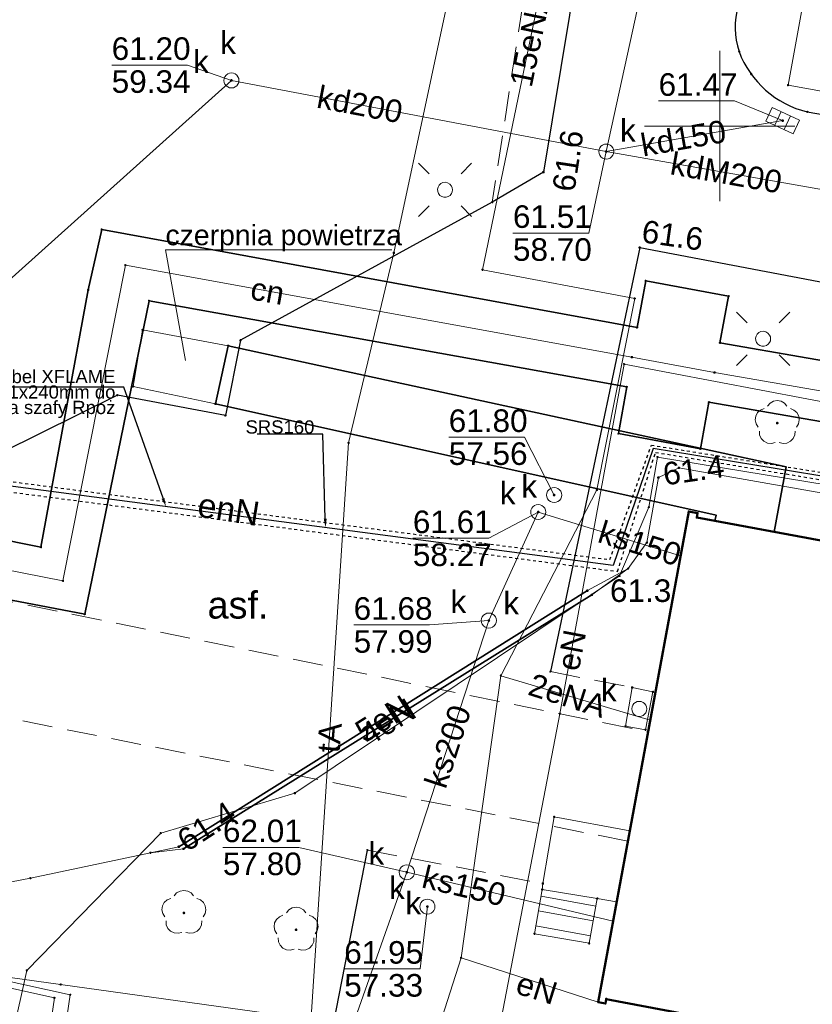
# Model space of a CAD drawing. Header units: millimetres. Extents: x 6421400 to 6424255, y 5791334 to 5793836.
# Tile 53 of 101: x 6422777 to 6422803, y 5792821 to 5792854. Entities that reach past the tile are written whole.
import ezdxf
from ezdxf import colors
from ezdxf.entities.mleader import LeaderData, LeaderLine
from ezdxf.enums import TextEntityAlignment as Align
from ezdxf.math import Vec2, Vec3

# ---------------------------------------------------------------- set-up
doc = ezdxf.new("R2010")
doc.units = ezdxf.units.MM
doc.linetypes.add('DASHED', pattern=[20, 10, -10])
doc.linetypes.add('PRZER2-1', pattern=[1.5, 1, -0.5])
doc.layers.get('0').update_dxf_attribs({"color": 252})
for name, color, linetype in [('_IE_adresy', 1, 'Continuous'), ('EEP_kabel nN', 1, 'Continuous'), ('GSPWPN', 252, 'Continuous'), ('GSPWPN_O', 252, 'Continuous'), ('GUPESH', 252, 'Continuous'), ('GUPESH_O', 252, 'Continuous'), ('GUPKSH', 252, 'Continuous'), ('GUPKSH_O', 252, 'Continuous'), ('xref', 252, 'Continuous')]:
    doc.layers.add(name, color=color, linetype=linetype)
for name, color, linetype, lineweight in [('GESBPB', 252, 'Continuous', 18), ('GESBZO', 7, 'Continuous', 35), ('GESIIB', 252, 'Continuous', 18), ('GESSCH', 252, 'Continuous', 18), ('GSLKOC', 252, 'Continuous', 18), ('GSLKRW', 252, 'Continuous', 25), ('GSPPRB', 252, 'Continuous', 18), ('GSPRDL', 252, 'Continuous', 18), ('GSSINN', 252, 'Continuous', 18), ('GTGTXT_O', 252, 'Continuous', 18), ('GULCNP', 252, 'Continuous', 18), ('GULCNP_O', 252, 'Continuous', 18), ('GULCOR', 252, 'Continuous', 25), ('GULENN', 252, 'Continuous', 18), ('GULENN_O', 252, 'Continuous', 18), ('GULEOR', 252, 'Continuous', 25), ('GULGSP', 252, 'Continuous', 18), ('GULIOR', 252, 'Continuous', 25), ('GULIPR', 252, 'Continuous', 18), ('GULKDP', 252, 'Continuous', 18), ('GULKDP_O', 252, 'Continuous', 18), ('GULKSP', 252, 'Continuous', 18), ('GULKSP_O', 252, 'Continuous', 18), ('GULTPR', 252, 'Continuous', 18), ('GULTPR_O', 252, 'Continuous', 18), ('GUPISL', 252, 'Continuous', 18), ('GUPKKS', 252, 'Continuous', 18), ('GUPKSD', 252, 'Continuous', 18), ('GUPKSD_O', 252, 'Continuous', 18), ('GUPKWZ', 252, 'Continuous', 13), ('GUPKWZ_O', 252, 'Continuous', 13), ('GUSIKP', 252, 'Continuous', 18), ('Ramka sekcyjna', 252, 'Continuous', 18)]:
    doc.layers.add(name, color=color, linetype=linetype, lineweight=lineweight)
doc.styles.add('Arial', font='arial.ttf')
doc.styles.add('EEP_adresy', font='ARIALNI.TTF', dxfattribs={"width": 0.9, "height": 20})
doc.styles.get("Standard").update_dxf_attribs({"font": 'ARIAL.TTF'})

# ---------------------------------------------------------------- blocks, each defined once
blk = doc.blocks.new('GSPRDL1')
blk.add_hatch(color=0).paths.add_polyline_path([(-0.045, 0), (-0.042798, -0.013906), (-0.036406, -0.02645), (-0.02645, -0.036406), (-0.013906, -0.042798), (0, -0.045), (0.013906, -0.042798), (0.02645, -0.036406), (0.036406, -0.02645), (0.042798, -0.013906), (0.045, 0), (0.042798, 0.013906), (0.036406, 0.02645), (0.02645, 0.036406), (0.013906, 0.042798), (0, 0.045), (-0.013906, 0.042798), (-0.02645, 0.036406), (-0.036406, 0.02645), (-0.042798, 0.013906)])
at = {"color": 0}
for points in [[(-0.134326, 0.635969), (-0.024001, 0.70458), (0.103115, 0.731429), (0.231763, 0.713292), (0.346501, 0.652348), (0.433559, 0.55591), (0.482485, 0.435555)], [(-0.646351, 0.068773), (-0.677512, 0.194901), (-0.663766, 0.324092), (-0.606763, 0.440839), (-0.513345, 0.531129), (-0.394725, 0.584125), (-0.265141, 0.593465)], [(0.563333, 0.324277), (0.662679, 0.240553), (0.727494, 0.127956), (0.75, 0), (0.727494, -0.127956), (0.662679, -0.240553), (0.563333, -0.324277)], [(-0.265141, -0.593465), (-0.394725, -0.584125), (-0.513345, -0.531129), (-0.606763, -0.440839), (-0.663766, -0.324092), (-0.677512, -0.194901), (-0.646351, -0.068773)], [(0.482485, -0.435555), (0.433559, -0.55591), (0.346501, -0.652348), (0.231763, -0.713292), (0.103115, -0.731429), (-0.024001, -0.70458), (-0.134326, -0.635969)]]:
    blk.add_lwpolyline(points, dxfattribs=at)
blk = doc.blocks.new('GSPWPN1')
blk.add_hatch(color=0).paths.add_polyline_path([(0, 0.045), (-0.011647, 0.043467), (-0.0225, 0.038971), (-0.03182, 0.03182), (-0.038971, 0.0225), (-0.043467, 0.011647), (-0.045, 0), (-0.043467, -0.011647), (-0.038971, -0.0225), (-0.03182, -0.03182), (-0.0225, -0.038971), (-0.011647, -0.043467), (0, -0.045), (0.011647, -0.043467), (0.0225, -0.038971), (0.03182, -0.03182), (0.038971, -0.0225), (0.043467, -0.011647), (0.045, 0), (0.043467, 0.011647), (0.038971, 0.0225), (0.03182, 0.03182), (0.0225, 0.038971), (0.011647, 0.043467)])
blk = doc.blocks.new('GUPESH1')
blk.add_hatch(color=0).paths.add_polyline_path([(0, 0.045), (-0.011647, 0.043467), (-0.0225, 0.038971), (-0.03182, 0.03182), (-0.038971, 0.0225), (-0.043467, 0.011647), (-0.045, 0), (-0.043467, -0.011647), (-0.038971, -0.0225), (-0.03182, -0.03182), (-0.0225, -0.038971), (-0.011647, -0.043467), (0, -0.045), (0.011647, -0.043467), (0.0225, -0.038971), (0.03182, -0.03182), (0.038971, -0.0225), (0.043467, -0.011647), (0.045, 0), (0.043467, 0.011647), (0.038971, 0.0225), (0.03182, 0.03182), (0.0225, 0.038971), (0.011647, 0.043467)])
blk = doc.blocks.new('GUPKSH1')
blk.add_hatch(color=0).paths.add_polyline_path([(0, 0.045), (-0.011647, 0.043467), (-0.0225, 0.038971), (-0.03182, 0.03182), (-0.038971, 0.0225), (-0.043467, 0.011647), (-0.045, 0), (-0.043467, -0.011647), (-0.038971, -0.0225), (-0.03182, -0.03182), (-0.0225, -0.038971), (-0.011647, -0.043467), (0, -0.045), (0.011647, -0.043467), (0.0225, -0.038971), (0.03182, -0.03182), (0.038971, -0.0225), (0.043467, -0.011647), (0.045, 0), (0.043467, 0.011647), (0.038971, 0.0225), (0.03182, 0.03182), (0.0225, 0.038971), (0.011647, 0.043467)])
blk = doc.blocks.new('GUPKSD1_1')
at = {"color": 0}
blk.add_lwpolyline([(0.25, 0), (0.241481, -0.064705), (0.216506, -0.125), (0.176777, -0.176777), (0.125, -0.216506), (0.064705, -0.241481), (0, -0.25), (-0.064705, -0.241481), (-0.125, -0.216506), (-0.176777, -0.176777), (-0.216506, -0.125), (-0.241481, -0.064705), (-0.25, 0), (-0.241481, 0.064705), (-0.216506, 0.125), (-0.176777, 0.176777), (-0.125, 0.216506), (-0.064705, 0.241481), (0, 0.25), (0.064705, 0.241481), (0.125, 0.216506), (0.176777, 0.176777), (0.216506, 0.125), (0.241481, 0.064705)], close=True, dxfattribs=at)
blk = doc.blocks.new('GUPKKS1')
at = {"color": 0}
blk.add_lwpolyline([(0.5, -0.25), (-0.5, -0.25), (-0.5, 0.25), (0.5, 0.25)], close=True, dxfattribs=at)
for points in [[(-0.175, -0.25), (-0.175, 0.25)], [(0.175, -0.25), (0.175, 0.25)]]:
    blk.add_lwpolyline(points, dxfattribs=at)
blk = doc.blocks.new('GUPISL1_10')
at = {"color": 0}
for points in [[(-0.883883, 0.883883), (-0.53033, 0.53033)], [(0.883883, 0.883883), (0.53033, 0.53033)], [(-0.883883, -0.883883), (-0.53033, -0.53033)], [(0.883883, -0.883883), (0.53033, -0.53033)]]:
    blk.add_lwpolyline(points, dxfattribs=at)
blk.add_lwpolyline([(0.25, 0), (0.234922, -0.085505), (0.19151, -0.160697), (0.125, -0.216507), (0.064705, -0.241482), (0, -0.25), (-0.064705, -0.241482), (-0.125, -0.216507), (-0.183262, -0.170042), (-0.225242, -0.10847), (-0.247207, -0.03726), (-0.247207, 0.03726), (-0.225242, 0.10847), (-0.183262, 0.170042), (-0.125, 0.216507), (-0.05563, 0.243732), (0.018682, 0.2493), (0.091335, 0.232718), (0.155872, 0.195458), (0.20656, 0.14083), (0.238893, 0.07369)], close=True, dxfattribs=at)
blk = doc.blocks.new('GUPKWZ1_1')
at = {"color": 0}
blk.add_lwpolyline([(0.25, 0), (0.241481, -0.064705), (0.216506, -0.125), (0.176777, -0.176777), (0.125, -0.216506), (0.064705, -0.241481), (0, -0.25), (-0.064705, -0.241481), (-0.125, -0.216506), (-0.176777, -0.176777), (-0.216506, -0.125), (-0.241481, -0.064705), (-0.25, 0), (-0.241481, 0.064705), (-0.216506, 0.125), (-0.176777, 0.176777), (-0.125, 0.216506), (-0.064705, 0.241481), (0, 0.25), (0.064705, 0.241481), (0.125, 0.216506), (0.176777, 0.176777), (0.216506, 0.125), (0.241481, 0.064705)], close=True, dxfattribs=at)
blk = doc.blocks.new('GSPPRB0')
at = {"color": 0, "lineweight": 18}
blk.add_lwpolyline([(-0.007955, 0.0225), (0.007955, 0.0225), (0.0225, 0.007955), (0.0225, -0.007955), (0.007955, -0.0225), (-0.007955, -0.0225), (-0.0225, -0.007955), (-0.0225, 0.007955)], close=True, dxfattribs=at)
blk = doc.blocks.new('G$CC51CC4AD')
at = {"layer": 'GESBPB', "linetype": 'PRZER2-1', "lineweight": 18, "elevation": 10.26}
blk.add_lwpolyline([(6422766.712, 5792836.183), (6422797.615, 5792829.871), (6422796.944, 5792826.235), (6422765.985, 5792832.389)], close=True, dxfattribs=at)
at = {"layer": 'GESBZO', "linetype": 'Continuous', "lineweight": 50, "elevation": 10.26}
blk.add_lwpolyline([(6422840.889, 5792828.476), (6422840.595, 5792828.531), (6422840.567, 5792828.383), (6422819.919, 5792832.312), (6422820.137, 5792833.492), (6422816.991, 5792834.075), (6422816.923, 5792833.711), (6422799.235, 5792836.989), (6422799.262, 5792837.137), (6422798.967, 5792837.191), (6422795.957, 5792820.889), (6422796.203, 5792820.844), (6422796.23, 5792820.99), (6422831.358, 5792814.355), (6422831.42, 5792814.34), (6422837.18, 5792813.25), (6422838.07, 5792813.07)], close=True, dxfattribs=at)
at = {"layer": 'GESIIB', "linetype": 'Continuous', "lineweight": 18, "elevation": 10.26}
blk.add_lwpolyline([(6422794.5, 5792827.04), (6422797.008, 5792826.582), (6422796.572, 5792824.22), (6422795.93, 5792824.33), (6422794.1, 5792824.63), (6422794.12, 5792824.83)], close=True, dxfattribs=at)
at = {"layer": 'GESSCH', "linetype": 'Continuous', "lineweight": 18, "elevation": 10.26}
blk.add_lwpolyline([(6422794.1, 5792824.63), (6422795.93, 5792824.33), (6422795.66, 5792822.84), (6422793.84, 5792823.16)], close=True, dxfattribs=at)
for points in [[(6422795.884, 5792824.077), (6422794.061, 5792824.407)], [(6422795.795, 5792823.585), (6422793.974, 5792823.915)], [(6422795.706, 5792823.093), (6422793.886, 5792823.423)]]:
    blk.add_lwpolyline(points, dxfattribs=at)
at = {"layer": 'GSLKOC', "linetype": 'PRZER2-1', "lineweight": 18, "elevation": 10.18}
for points in [[(6422777.45, 5792860.29), (6422777.2, 5792858.89), (6422786, 5792857.37), (6422788.14, 5792856.6), (6422793.69, 5792855.6), (6422792.44, 5792847.47)], [(6422794.37, 5792831.87), (6422797.09, 5792831.34)], [(6422788.29, 5792825.94), (6422794.12, 5792824.83)]]:
    blk.add_lwpolyline(points, dxfattribs=at)
at = {"layer": 'GSLKRW', "linetype": 'Continuous', "lineweight": 25, "elevation": 10.18}
for points in [[(6422817.3, 5792860.72), (6422818.38, 5792868.74), (6422818.78, 5792871.72, 0.212893), (6422818.27, 5792874.97, 0.135669), (6422810.52, 5792876.96, 0.097614), (6422807.7, 5792876.64, 0.093983), (6422805.66, 5792875.62, 0.235117), (6422803.71, 5792872.31), (6422802.57, 5792864.42), (6422800.61, 5792853.99, 0.152127), (6422800.64, 5792852.48, 0.248916), (6422802.91, 5792850.47), (6422813.84, 5792848.58, 0.327079), (6422817.36, 5792849.48), (6422841.5, 5792844.8, 0.167419), (6422842.78, 5792844.98, 0.258814), (6422843.86, 5792846.59), (6422844.77, 5792851.65), (6422883.62, 5792845.02), (6422882.62, 5792839.85)], [(6422774.106, 5792872.242), (6422793.51, 5792868.69), (6422795.79, 5792868.12, -0.316358), (6422796.78, 5792865.98), (6422796.74, 5792864.2), (6422794.14, 5792848.47), (6422792.44, 5792847.47), (6422784.07, 5792842.88), (6422783.57, 5792840.38), (6422779.98, 5792841.06), (6422770.99, 5792836.6), (6422769.35, 5792836.6), (6422769.11, 5792835.84), (6422769.01, 5792835.72)], [(6422797.34, 5792845.96), (6422809.71, 5792843.61), (6422819.65, 5792841.8, -0.218027), (6422823.61, 5792838.79), (6422824.17, 5792836.58), (6422823.28, 5792832.09)], [(6422776.98, 5792814.52), (6422782.91, 5792813.29, 0.055832), (6422786.03, 5792814.37), (6422788.29, 5792825.94)]]:
    blk.add_lwpolyline(points, format="xyb", dxfattribs=at)
blk.add_lwpolyline([(6422797.34, 5792845.96), (6422794.37, 5792831.87)], dxfattribs=at)
at = {"layer": 'GSSINN', "linetype": 'Continuous', "lineweight": 18, "elevation": 10.3}
blk.add_lwpolyline([(6422780.82, 5792843.23), (6422783.66, 5792842.7), (6422783.24, 5792840.77), (6422780.5, 5792841.34)], close=True, dxfattribs=at)
at = {"layer": 'GTGTXT_O', "linetype": 'Continuous', "lineweight": 13, "elevation": 10.8, "flags": 128}
blk.add_lwpolyline([(6422782.245, 5792842.21), (6422781.579, 5792845.884), (6422789.099, 5792845.884)], dxfattribs=at)
at = {"layer": 'GULCNP', "linetype": 'Continuous', "lineweight": 18, "elevation": 10.18}
blk.add_lwpolyline([(6422766.887, 5792837.1), (6422778.171, 5792834.886), (6422780.245, 5792845.377), (6422797.079, 5792842.318), (6422799.824, 5792841.811), (6422811.579, 5792839.774)], dxfattribs=at)
at = {"layer": 'GULCOR', "linetype": 'Continuous', "lineweight": 35, "elevation": 10.18}
blk.add_lwpolyline([(6422767.077, 5792838.092), (6422777.44, 5792836.006), (6422779.014, 5792844.558), (6422779.459, 5792846.561), (6422797.252, 5792843.303), (6422797.54, 5792844.856), (6422800.293, 5792844.348), (6422800.006, 5792842.794), (6422811.747, 5792840.76), (6422811.41, 5792838.789), (6422799.642, 5792840.828), (6422799.355, 5792839.274), (6422796.631, 5792839.778), (6422796.906, 5792841.334), (6422781.032, 5792844.194), (6422778.896, 5792833.774), (6422766.697, 5792836.108)], close=True, dxfattribs=at)
at = {"layer": 'GULENN', "linetype": 'Continuous', "lineweight": 18, "elevation": 10.18}
for points in [[(6422791.401, 5792822.36), (6422792.723, 5792831.735), (6422795.917, 5792837.91), (6422797.173, 5792844.267), (6422792.113, 5792845.226), (6422795.293, 5792860.568), (6422795.924, 5792863.179)], [(6422802.74, 5792853.92), (6422802.27, 5792851.36), (6422809.23, 5792850.11), (6422813.17, 5792849.49), (6422816.55, 5792850.69), (6422817.696, 5792852.409)], [(6422819.758, 5792852.026), (6422819.38, 5792849.99), (6422819.03, 5792849.27), (6422815.69, 5792836.08), (6422797.93, 5792839), (6422797.64, 5792837.33), (6422796.67, 5792835.05), (6422785.88, 5792827.83), (6422781.42, 5792826.5), (6422776.97, 5792821.94), (6422769.51, 5792788.47), (6422728.42, 5792795.89), (6422724.23, 5792805.86), (6422721.23, 5792813.11), (6422719.78, 5792819.31), (6422720.38, 5792823.57), (6422723.206, 5792836.666)], [(6422792.43, 5792818.7), (6422794.68, 5792830.47), (6422796.82, 5792842.09), (6422807.45, 5792840.07), (6422808.41, 5792843.86), (6422809.75, 5792850.83)], [(6422796.96, 5792835.3), (6422797.58, 5792836.16), (6422797.96, 5792838.32), (6422798.64, 5792838.64), (6422803.61, 5792837.77), (6422813.53, 5792836.02), (6422815.39, 5792836.37), (6422815.94, 5792837.13), (6422816.37, 5792839.29)], [(6422716.695, 5792837.01), (6422715.996, 5792832.259), (6422741.15, 5792827.504), (6422752.156, 5792825.423), (6422759.034, 5792824.123), (6422764.222, 5792823.402), (6422778.093, 5792821.473), (6422789.307, 5792819.914), (6422790.563, 5792819.74)], [(6422781.08, 5792825.85), (6422782.02, 5792826.05), (6422795.6, 5792834.56), (6422796.96, 5792835.3)], [(6422781.08, 5792825.85), (6422782.18, 5792825.98), (6422795.75, 5792834.42), (6422796.96, 5792835.3)], [(6422797.687, 5792830.259), (6422792.723, 5792831.735)], [(6422769.4, 5792823.52), (6422777.09, 5792825.01), (6422781.08, 5792825.85)], [(6422784.408, 5792787.537), (6422787.049, 5792801.659), (6422790.127, 5792818.378), (6422791.401, 5792822.36)], [(6422791.401, 5792822.36), (6422795.957, 5792820.889)]]:
    blk.add_lwpolyline(points, dxfattribs=at)
at = {"layer": 'GULEOR', "linetype": 'Continuous', "lineweight": 35, "elevation": 10.18}
for points in [[(6422782.02, 5792826.05), (6422795.6, 5792834.56)], [(6422795.75, 5792834.42), (6422782.18, 5792825.98)]]:
    blk.add_lwpolyline(points, dxfattribs=at)
at = {"layer": 'GULGSP', "linetype": 'Continuous', "lineweight": 18, "elevation": 10.18}
blk.add_lwpolyline([(6422768.012, 5792823.427), (6422778.416, 5792821.133), (6422774.799, 5792796.701), (6422769.771, 5792763.089), (6422797.012, 5792758.086)], dxfattribs=at)
at = {"layer": 'GULIOR', "linetype": 'Continuous', "lineweight": 35, "elevation": 10.18}
blk.add_lwpolyline([(6422783.66, 5792842.7), (6422802.207, 5792838.675), (6422801.806, 5792836.512), (6422799.84, 5792836.877), (6422799.876, 5792837.074), (6422783.24, 5792840.77)], close=True, dxfattribs=at)
at = {"layer": 'GULIPR', "linetype": 'Continuous', "lineweight": 18, "elevation": 10.18}
blk.add_lwpolyline([(6422795.585, 5792724.515), (6422795.782, 5792724.479), (6422796.387, 5792727.824), (6422793.247, 5792758.029), (6422793.16, 5792758.82), (6422769.22, 5792762.77), (6422769.331, 5792763.529), (6422774.307, 5792796.794), (6422777.887, 5792821.029), (6422767.972, 5792823.218)], dxfattribs=at)
at = {"layer": 'GULKDP', "linetype": 'Continuous', "lineweight": 18, "elevation": 10.18}
for points in [[(6422796.229, 5792849.153), (6422802.93, 5792879.75), (6422802.983, 5792880.252)], [(6422783.771, 5792851.516), (6422766.8, 5792836.28)], [(6422783.771, 5792851.516), (6422796.229, 5792849.153)], [(6422796.229, 5792849.153), (6422802.09, 5792850.18)], [(6422796.229, 5792849.153), (6422804.204, 5792847.744)]]:
    blk.add_lwpolyline(points, dxfattribs=at)
at = {"layer": 'GULKSP', "linetype": 'Continuous', "lineweight": 18, "elevation": 10.18}
for points in [[(6422793.967, 5792837.174), (6422792.325, 5792833.566), (6422789.6, 5792825.2)], [(6422793.967, 5792837.174), (6422798.695, 5792835.716)], [(6422789.6, 5792825.2), (6422786.894, 5792817.548)], [(6422789.6, 5792825.2), (6422796.453, 5792823.575)]]:
    blk.add_lwpolyline(points, dxfattribs=at)
at = {"layer": 'GULTPR', "linetype": 'Continuous', "lineweight": 18, "elevation": 10.18}
blk.add_lwpolyline([(6422791.666, 5792857.492), (6422789.166, 5792845.785), (6422787.664, 5792839.475), (6422786.391, 5792819.88), (6422783.129, 5792802.403)], dxfattribs=at)
at = {"layer": 'GUPKSH_O', "linetype": 'Continuous', "lineweight": 13, "elevation": 10.8, "flags": 128}
for points in [[(6422783.771, 5792851.516), (6422782.311, 5792852.025), (6422779.791, 5792852.025)], [(6422802.09, 5792850.18), (6422800.486, 5792850.833), (6422797.966, 5792850.833)], [(6422796.229, 5792849.153), (6422795.646, 5792846.443), (6422793.126, 5792846.443)], [(6422794.496, 5792837.738), (6422793.512, 5792839.661), (6422790.992, 5792839.661)], [(6422793.967, 5792837.174), (6422792.32, 5792836.299), (6422789.8, 5792836.299)], [(6422792.325, 5792833.566), (6422790.353, 5792833.419), (6422787.833, 5792833.419)], [(6422789.6, 5792825.2), (6422786.007, 5792826.029), (6422783.487, 5792826.029)], [(6422790.284, 5792824.06), (6422790.039, 5792821.991), (6422787.519, 5792821.991)]]:
    blk.add_lwpolyline(points, dxfattribs=at)
at = {"layer": 'GUSIKP', "linetype": 'Continuous', "lineweight": 18, "elevation": 10.22}
blk.add_lwpolyline([(6422796.87, 5792830.06), (6422797.09, 5792831.34), (6422797.78, 5792831.2), (6422797.53, 5792829.94)], close=True, dxfattribs=at)
at = {"layer": 'Ramka sekcyjna', "linetype": 'Continuous', "lineweight": 18, "elevation": 100, "flags": 128}
for points in [[(6422800, 5792847.5), (6422800, 5792852.5)], [(6422800, 5792847.5), (6422800, 5792852.5)], [(6422800, 5792850), (6422797.5, 5792850)], [(6422800, 5792850), (6422802.5, 5792850)]]:
    blk.add_lwpolyline(points, dxfattribs=at)
at = {"layer": 'GSPPRB', "linetype": 'Continuous', "lineweight": 18, "rotation": 90}
for p in [(6422800.64, 5792852.48, 10.28), (6422801.04, 5792851.73, 10.28), (6422802.27, 5792851.36, 10.28), (6422802.91, 5792850.47, 10.28), (6422792.44, 5792847.47, 10.28), (6422779.459, 5792846.561, 10.28), (6422789.166, 5792845.785, 10.28), (6422780.245, 5792845.377, 10.28), (6422792.113, 5792845.226, 10.28), (6422797.54, 5792844.856, 10.28), (6422779.014, 5792844.558, 10.28), (6422781.032, 5792844.194, 10.28), (6422797.173, 5792844.267, 10.28), (6422800.293, 5792844.348, 10.28), (6422780.82, 5792843.23, 10.28), (6422797.252, 5792843.303, 10.28), (6422784.07, 5792842.88, 10.28), (6422800.006, 5792842.794, 10.28), (6422783.66, 5792842.7, 10.28), (6422796.82, 5792842.09, 10.28), (6422797.079, 5792842.318, 10.28), (6422799.824, 5792841.811, 10.28), (6422780.5, 5792841.34, 10.28), (6422796.906, 5792841.334, 10.28), (6422779.98, 5792841.06, 10.28), (6422783.24, 5792840.77, 10.28), (6422799.642, 5792840.828, 10.28), (6422783.57, 5792840.38, 10.28), (6422787.664, 5792839.475, 10.28), (6422796.631, 5792839.778, 10.28), (6422799.355, 5792839.274, 10.28), (6422797.93, 5792839, 10.28), (6422798.64, 5792838.64, 10.28), (6422797.96, 5792838.32, 10.28), (6422795.917, 5792837.91, 10.28), (6422797.64, 5792837.33, 10.28), (6422798.967, 5792837.191, 10.28), (6422799.235, 5792836.989, 10.28), (6422799.262, 5792837.137, 10.28), (6422777.44, 5792836.006, 10.28), (6422797.58, 5792836.16, 10.28), (6422796.96, 5792835.3, 10.28), (6422778.171, 5792834.886, 10.28), (6422796.67, 5792835.05, 10.28), (6422795.6, 5792834.56, 10.28), (6422795.75, 5792834.42, 10.28), (6422778.896, 5792833.774, 10.28), (6422792.723, 5792831.735, 10.28), (6422794.37, 5792831.87, 10.28), (6422797.09, 5792831.34, 10.28), (6422797.78, 5792831.2, 10.28), (6422794.68, 5792830.47, 10.28), (6422796.87, 5792830.06, 10.28), (6422797.53, 5792829.94, 10.28), (6422785.88, 5792827.83, 10.28), (6422794.5, 5792827.04, 10.28), (6422781.42, 5792826.5, 10.28), (6422797.008, 5792826.582, 10.28), (6422782.02, 5792826.05, 10.28), (6422781.08, 5792825.85, 10.28), (6422782.18, 5792825.98, 10.28), (6422788.29, 5792825.94, 10.28), (6422777.09, 5792825.01, 10.28), (6422794.12, 5792824.83, 10.28), (6422794.1, 5792824.63, 10.28), (6422795.93, 5792824.33, 10.28), (6422796.572, 5792824.22, 10.28), (6422793.84, 5792823.16, 10.28), (6422795.66, 5792822.84, 10.28), (6422791.401, 5792822.36, 10.28), (6422776.97, 5792821.94, 10.28), (6422778.093, 5792821.473, 10.28), (6422777.887, 5792821.029, 10.28), (6422778.416, 5792821.133, 10.28), (6422795.957, 5792820.889, 10.28), (6422796.203, 5792820.844, 10.28), (6422796.23, 5792820.99, 10.28)]:
    blk.add_blockref('GSPPRB0', p, dxfattribs=at)
at = {"layer": 'GSPRDL', "linetype": 'Continuous', "lineweight": 18, "rotation": 90}
for p in [(6422801.91, 5792840.13, 10.12), (6422782.19, 5792823.85, 10.12), (6422785.92, 5792823.29, 10.12)]:
    blk.add_blockref('GSPRDL1', p, dxfattribs=at)
at = {"layer": 'GSPWPN', "linetype": 'Continuous', "lineweight": 5, "rotation": 90}
for p in [(6422794.14, 5792848.47, 10.2), (6422797.34, 5792845.96, 10.2)]:
    blk.add_blockref('GSPWPN1', p, dxfattribs=at)
at = {"layer": 'GUPESH', "linetype": 'Continuous', "lineweight": 5, "rotation": 90}
for p in [(6422797.96, 5792838.32, 10.24), (6422795.6, 5792834.56, 10.24), (6422782.02, 5792826.05, 10.24)]:
    blk.add_blockref('GUPESH1', p, dxfattribs=at)
at = {"layer": 'GUPISL', "linetype": 'Continuous', "lineweight": 18, "rotation": 90}
for p in [(6422790.87, 5792847.88, 10.24), (6422801.44, 5792842.93, 10.24)]:
    blk.add_blockref('GUPISL1_10', p, dxfattribs=at)
at = {"layer": 'GUPKKS', "linetype": 'Continuous', "lineweight": 18, "rotation": 335.3384861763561}
blk.add_blockref('GUPKKS1', (6422802.09, 5792850.18, 10.24), dxfattribs=at)
at = {"layer": 'GUPKSD', "linetype": 'Continuous', "lineweight": 18, "rotation": 90}
for p in [(6422783.771, 5792851.516, 10.24), (6422796.229, 5792849.153, 10.24), (6422794.496, 5792837.738, 10.24), (6422793.967, 5792837.174, 10.24), (6422792.325, 5792833.566, 10.24), (6422789.6, 5792825.2, 10.24), (6422790.284, 5792824.06, 10.24)]:
    blk.add_blockref('GUPKSD1_1', p, dxfattribs=at)
at = {"layer": 'GUPKSH', "linetype": 'Continuous', "lineweight": 5, "rotation": 90}
for p in [(6422783.771, 5792851.516, 10.24), (6422802.09, 5792850.18, 10.24), (6422796.229, 5792849.153, 10.24), (6422794.496, 5792837.738, 10.24), (6422793.967, 5792837.174, 10.24), (6422792.325, 5792833.566, 10.24), (6422789.6, 5792825.2, 10.24), (6422790.284, 5792824.06, 10.24)]:
    blk.add_blockref('GUPKSH1', p, dxfattribs=at)
at = {"layer": 'GUPKWZ', "linetype": 'Continuous', "lineweight": 13, "rotation": 90}
for p in [(6422783.771, 5792851.516, 10.25), (6422796.229, 5792849.153, 10.25), (6422793.967, 5792837.174, 10.25), (6422792.325, 5792833.566, 10.25), (6422797.325, 5792830.63, 10.25), (6422789.6, 5792825.2, 10.25)]:
    blk.add_blockref('GUPKWZ1_1', p, dxfattribs=at)
at = {"layer": 'GSPWPN_O', "linetype": 'Continuous', "lineweight": 0, "style": 'Arial'}
for rotation, p in [(81.3349, (6422795.169, 5792847.783, 10.8)), (351.9685, (6422797.37, 5792846.141, 10.8))]:
    blk.add_text('61.6', height=0.75, rotation=rotation, dxfattribs=at).set_placement(p)
at = {"layer": 'GTGTXT_O', "linetype": 'Continuous', "lineweight": 0, "style": 'Arial'}
for s, height, p in [('czerpnia powietrza', 0.675, (6422781.579, 5792846.039, 10.8)), ('asf.', 0.9, (6422782.977, 5792833.633, 10.8))]:
    blk.add_text(s, height=height, rotation=360, dxfattribs=at).set_placement(p)
at = {"layer": 'GULCNP_O', "linetype": 'Continuous', "lineweight": 0, "style": 'Arial'}
blk.add_text('cn', height=0.75, rotation=349.6999, dxfattribs=at).set_placement((6422784.906, 5792844.149, 10.8), align=Align.CENTER)
at = {"layer": 'GULENN_O', "linetype": 'Continuous', "lineweight": 0, "style": 'Arial'}
for s, rotation, p in [('15eNA', 78.2907, (6422794.07, 5792852.821, 10.8)), ('eN', 79.1777, (6422795.437, 5792832.512, 10.8)), ('2eNA', 342.3896, (6422794.831, 5792830.717, 10.8)), ('5eN', 32.0736, (6422789.009, 5792829.987, 10.8)), ('4eN', 31.88, (6422789.163, 5792829.882, 10.8)), ('eN', 342.595, (6422793.808, 5792820.99, 10.8))]:
    blk.add_text(s, height=0.75, rotation=rotation, dxfattribs=at).set_placement(p, align=Align.CENTER)
at = {"layer": 'GULKDP_O', "linetype": 'Continuous', "lineweight": 0, "style": 'Arial'}
for s, rotation, p in [('kd200', 349.2596, (6422787.97, 5792850.353, 10.8)), ('kd150', 9.9381, (6422798.854, 5792849.232, 10.8)), ('kdM200', 349.979, (6422800.151, 5792848.079, 10.8))]:
    blk.add_text(s, height=0.75, rotation=rotation, dxfattribs=at).set_placement(p, align=Align.CENTER)
at = {"layer": 'GULKSP_O', "linetype": 'Continuous', "lineweight": 0, "style": 'Arial'}
for s, rotation, p in [('ks150', 342.8651, (6422797.234, 5792835.774, 10.8)), ('ks200', 71.9575, (6422791.319, 5792829.267, 10.8)), ('ks150', 346.6564, (6422791.415, 5792824.384, 10.8))]:
    blk.add_text(s, height=0.75, rotation=rotation, dxfattribs=at).set_placement(p, align=Align.CENTER)
at = {"layer": 'GULTPR_O', "linetype": 'Continuous', "lineweight": 0, "style": 'Arial'}
blk.add_text('tA', height=0.75, rotation=85.2312, dxfattribs=at).set_placement((6422787.401, 5792829.646, 10.8), align=Align.CENTER)
at = {"layer": 'GUPESH_O', "linetype": 'Continuous', "lineweight": 0, "style": 'Arial'}
for s, rotation, p in [('61.4', 8.091, (6422798.17, 5792838.055, 10.8)), ('61.3', 360, (6422796.35, 5792834.185, 10.8)), ('61.4', 33.1378, (6422782.291, 5792825.856, 10.8))]:
    blk.add_text(s, height=0.75, rotation=rotation, dxfattribs=at).set_placement(p)
at = {"layer": 'GUPKSD_O', "linetype": 'Continuous', "lineweight": 0, "style": 'Arial'}
for p in [(6422783.918, 5792852.399, 10.8), (6422797.208, 5792849.479, 10.8), (6422793.217, 5792837.424, 10.8), (6422793.927, 5792837.652, 10.8), (6422793.329, 5792833.769, 10.8), (6422789.534, 5792824.31, 10.8), (6422790.073, 5792823.804, 10.8)]:
    blk.add_text('k', height=0.75, rotation=360, dxfattribs=at).set_placement(p, align=Align.RIGHT)
at = {"layer": 'GUPKSH_O', "linetype": 'Continuous', "lineweight": 0, "style": 'Arial'}
for s, p in [('61.20', (6422779.791, 5792852.198, 10.8)), ('59.34', (6422779.791, 5792851.103, 10.8)), ('61.47', (6422797.966, 5792851.005, 10.8)), ('61.51', (6422793.126, 5792846.616, 10.8)), ('58.70', (6422793.126, 5792845.521, 10.8)), ('61.80', (6422790.992, 5792839.833, 10.8)), ('57.56', (6422790.992, 5792838.738, 10.8)), ('61.61', (6422789.8, 5792836.472, 10.8)), ('58.27', (6422789.8, 5792835.377, 10.8)), ('61.68', (6422787.833, 5792833.592, 10.8)), ('57.99', (6422787.833, 5792832.497, 10.8)), ('62.01', (6422783.487, 5792826.202, 10.8)), ('57.80', (6422783.487, 5792825.107, 10.8)), ('61.95', (6422787.519, 5792822.164, 10.8)), ('57.33', (6422787.519, 5792821.069, 10.8))]:
    blk.add_text(s, height=0.75, rotation=360, dxfattribs=at).set_placement(p)
at = {"layer": 'GUPKWZ_O', "linetype": 'Continuous', "lineweight": 0, "style": 'Arial'}
for p in [(6422783.021, 5792851.766, 10.8), (6422793.217, 5792837.424, 10.8), (6422791.575, 5792833.816, 10.8), (6422796.575, 5792830.88, 10.8), (6422788.85, 5792825.45, 10.8)]:
    blk.add_text('k', height=0.75, rotation=360, dxfattribs=at).set_placement(p, align=Align.RIGHT)

msp = doc.modelspace()

# ---------------------------------------------------------------- linework, layer by layer
at = {"color": 1, "linetype": 'DASHED', "ltscale": 0.01}
for points, elevation in [([(6422767.157, 5792838.619), (6422768.608, 5792838.861), (6422796.604, 5792835.198), (6422797.865, 5792839.156), (6422814.688, 5792836.371), (6422815.473, 5792836.485)], 0.03), ([(6422767.225, 5792838.98), (6422768.586, 5792839.21), (6422796.349, 5792835.59), (6422797.726, 5792839.396), (6422814.675, 5792836.68), (6422815.271, 5792836.775)], 10.26)]:
    msp.add_lwpolyline(points, dxfattribs=dict(at, elevation=elevation))
at = {"layer": 'EEP_kabel nN', "elevation": 10.23}
msp.add_lwpolyline([(6422819.159, 5792852.109), (6422819.159, 5792852.109), (6422819.159, 5792852.109), (6422815.354, 5792836.619), (6422814.678, 5792836.513), (6422797.792, 5792839.282), (6422796.453, 5792835.392), (6422768.595, 5792839.058), (6422767.192, 5792838.785)], dxfattribs=at)

# ---------------------------------------------------------------- block references
at = {"layer": 'xref'}
msp.add_blockref('G$CC51CC4AD', (0, 0), dxfattribs=at)

# ---------------------------------------------------------------- texts
at = {"layer": 'EEP_kabel nN'}
msp.add_text('enN', height=0.8, rotation=350.9252, dxfattribs=at).set_placement((6422782.606, 5792837.029))

# ---------------------------------------------------------------- leaders
at = {"layer": '_IE_adresy', "color": 1}
ml = msp.add_multileader_mtext('Standard', dxfattribs=at)
ml.set_content('{\\W1;\\fArial|b0|i0|c238|p34;Proj. kabel XFLAME E90 5x1x240mm do zasilania szafy Rpoż}', color=1, style='EEP_adresy')
ml.set_leader_properties(color=1)
ml.build(insert=Vec2(0, 0))
ml.multileader.update_dxf_attribs({"text_left_attachment_type": 6, "text_right_attachment_type": 6, "dogleg_length": 0.05, "arrow_head_size": 0.3})
ctx = ml.context
ctx.base_point, ctx.char_height, ctx.arrow_head_size, ctx.landing_gap_size, ctx.plane_origin = Vec3(6422774.297, 5792841.327), 0.44, 0.3, 0.04, Vec3(6422773.837, 5792826.77)
ctx.left_attachment, ctx.right_attachment, ctx.text_align_type = 6, 6, 2
notes = []
notes.append((ctx, [(1, (1, 1, 0), (6422780.196, 5792841.327), (-1, 0), 0.241, [(2, [(6422781.596, 5792837.347)], 0, [])])]))
ctx.mtext.insert, ctx.mtext.width, ctx.mtext.defined_height, ctx.mtext.alignment, ctx.mtext.line_spacing_factor, ctx.mtext.flow_direction = Vec3(6422779.915, 5792841.896), 5.82243, 54.224, 3, 0.7, 5
ml = msp.add_multileader_mtext('Standard', dxfattribs=at)
ml.set_content('{\\W1;\\fArial|b0|i0|c238|p34;SRS160}', color=1, style='EEP_adresy')
ml.set_leader_properties(color=1)
ml.build(insert=Vec2(0, 0))
ml.multileader.update_dxf_attribs({"text_left_attachment_type": 6, "text_right_attachment_type": 6, "dogleg_length": 0.05, "arrow_head_size": 0.3})
ctx = ml.context
ctx.base_point, ctx.char_height, ctx.arrow_head_size, ctx.landing_gap_size, ctx.plane_origin = Vec3(6422784.255, 5792839.765, 10.18), 0.44, 0.3, 0.04, Vec3(6422780.45, 5792825.208, 10.18)
ctx.left_attachment, ctx.right_attachment, ctx.text_align_type = 6, 6, 2
notes.append((ctx, [(1, (1, 1, 0), (6422786.809, 5792839.765, 10.18), (-1, 0), 0.241, [(2, [(6422786.897, 5792836.65, 10.18)], 0, [])])]))
ctx.mtext.insert, ctx.mtext.width, ctx.mtext.defined_height, ctx.mtext.alignment, ctx.mtext.line_spacing_factor, ctx.mtext.flow_direction = Vec3(6422786.528, 5792840.22, 10.18), 5.82243, 54.224, 3, 0.7, 5
for ctx, leaders in notes:
    for number, flags, end, landing, length, lines in leaders:
        leader = LeaderData()
        leader.index, (leader.has_last_leader_line, leader.has_dogleg_vector, leader.attachment_direction) = number, flags
        leader.last_leader_point, leader.dogleg_vector, leader.dogleg_length = Vec3(end), Vec3(landing), length
        for number, points, colour, breaks in lines:
            line = LeaderLine()
            line.index, line.vertices, line.color, line.breaks = number, Vec3.list(points), colors.encode_raw_color(colour), breaks
            leader.lines.append(line)
        ctx.leaders.append(leader)

doc.saveas('drawing.dxf')
